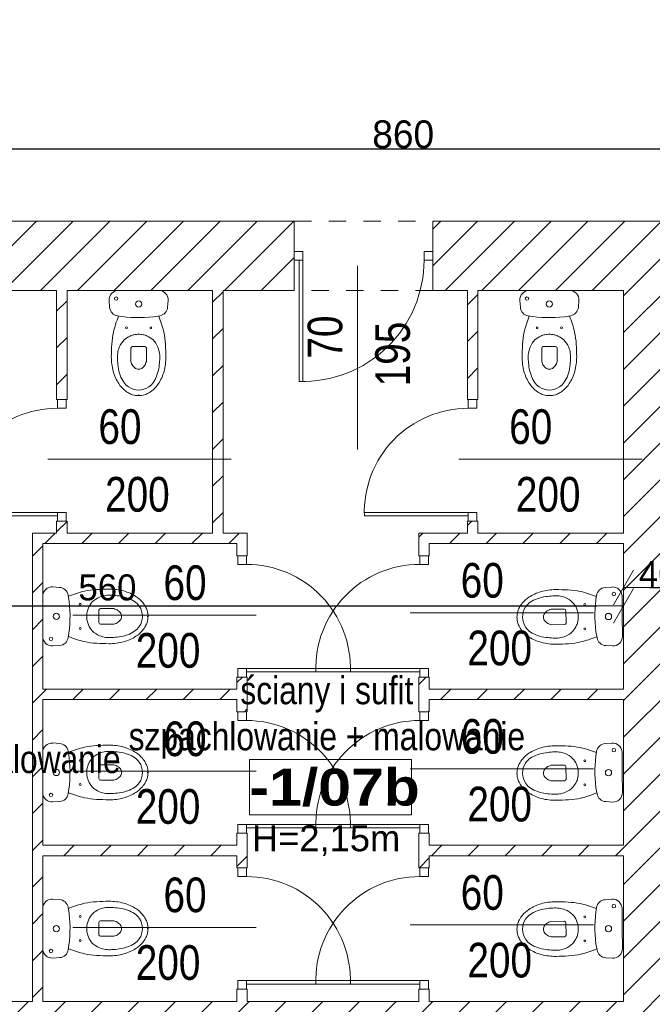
# Model space of a CAD drawing. Header units: millimetres. Extents: x -44596 to 32114, y 34976 to 82978.
# Tile 28 of 63: x 25013 to 25378, y 56879 to 57447. Entities that reach past the tile are written whole.
import ezdxf

# ---------------------------------------------------------------- set-up
doc = ezdxf.new("R2010")
doc.units = ezdxf.units.MM
doc.header["$MEASUREMENT"] = 0
doc.linetypes.add('Dashed-002', pattern=[20, 10, -10])
for name, color, linetype in [('311-RS', 7, 'Continuous'), ('499-Wymiary i opisy', 7, 'Continuous'), ('MF-NR', 7, 'Continuous'), ('MF_INST_WOD-KAN', 7, 'Continuous'), ('MF_KRESKOWANIE', 7, 'Continuous'), ('MF_NR', 7, 'Continuous'), ('MF_OKNA', 7, 'Continuous'), ('MF_OPISY', 7, 'Continuous'), ('MF_przerywana', 7, 'Continuous'), ('MF_SCIANY_KONSTR', 7, 'Continuous'), ('MF_WIDOK', 7, 'Continuous'), ('MF_WYM_DUŻE', 7, 'Continuous')]:
    doc.layers.add(name, color=color, linetype=linetype)
doc.styles.add('GENERATED_STYLE_2', font='txt')
doc.styles.add('GENERATED_STYLE_4', font='txt')
doc.styles.add('GENERATED_STYLE_6', font='txt')
doc.dimstyles.new('GENERATED_STYLE__1', dxfattribs={"dimtxt": 15, "dimasz": 15.2, "dimexe": 0.18, "dimexo": 0.0625, "dimgap": 0.09, "dimtad": 1, "dimtih": 1, "dimtoh": 1, "dimdec": 0, "dimzin": 0, "dimdsep": 46, "dimtxsty": 'GENERATED_STYLE_2', "dimblk": 'ARROWHEAD_2', "dimblk1": 'ARROWHEAD_2', "dimblk2": 'ARROWHEAD_2', "dimcen": 0.09, "dimse1": 1, "dimse2": 1, "dimclrd": 7, "dimclre": 7, "dimclrt": 7, "dimadec": 0, "dimazin": 0, "dimtfac": 1, "dimtdec": 4, "dimtmove": 0, "dimatfit": 3, "dimfxl": 1, "dimtolj": 1, "dimtzin": 0, "dimarcsym": 0})
doc.dimstyles.new('GENERATED_STYLE__3', dxfattribs={"dimtxt": 16, "dimasz": 6.08, "dimexe": 0.18, "dimexo": 0.0625, "dimgap": 0.09, "dimtad": 1, "dimtih": 1, "dimtoh": 1, "dimdec": 0, "dimzin": 0, "dimdsep": 46, "dimtxsty": 'GENERATED_STYLE_4', "dimblk": 'ARROWHEAD_2', "dimblk1": 'ARROWHEAD_2', "dimblk2": 'ARROWHEAD_2', "dimcen": 0.09, "dimse1": 1, "dimse2": 1, "dimclrd": 7, "dimclre": 7, "dimclrt": 7, "dimadec": 0, "dimazin": 0, "dimtfac": 1, "dimtdec": 4, "dimtmove": 0, "dimatfit": 3, "dimfxl": 1, "dimtolj": 1, "dimtzin": 0, "dimarcsym": 0})
doc.dimstyles.new('GENERATED_STYLE__7', dxfattribs={"dimtxt": 15, "dimasz": 15.2, "dimexe": 0.18, "dimexo": 0.0625, "dimgap": 0.09, "dimtad": 1, "dimtih": 1, "dimtoh": 1, "dimdec": 0, "dimzin": 0, "dimdsep": 46, "dimtxsty": 'GENERATED_STYLE_2', "dimblk": 'ARROWHEAD_2', "dimblk1": 'ARROWHEAD_2', "dimblk2": 'ARROWHEAD_2', "dimcen": 0.09, "dimse1": 1, "dimse2": 1, "dimclrd": 7, "dimclre": 7, "dimclrt": 7, "dimadec": 0, "dimazin": 0, "dimtfac": 1, "dimtdec": 4, "dimtmove": 2, "dimatfit": 3, "dimfxl": 1, "dimtolj": 1, "dimtzin": 0, "dimarcsym": 0})

# ---------------------------------------------------------------- blocks, each defined once
blk = doc.blocks.new('ARROWHEAD_2')
at = {"color": 0, "linetype": 'Continuous', "lineweight": 0}
for p, q in [((-0.378, -0.655), (0.378, 0.655)), ((0, 0), (-1, 0))]:
    blk.add_line(p, q, dxfattribs=at)
blk = doc.blocks.new('*D110')
at = {"layer": 'Defpoints', "color": 0}
for p in [(24801.19, 57290.49), (25361.19, 57290.49), (25361.19, 57108.63)]:
    blk.add_point(p, dxfattribs=at)
at = {"layer": 'MF_WYM_DUŻE', "color": 7, "linetype": 'Continuous', "lineweight": -2}
blk.add_line((24816.39, 57108.63), (25345.99, 57108.63), dxfattribs=at)
at = {"layer": 'MF_WYM_DUŻE', "color": 7, "lineweight": -2, "xscale": 15.2, "yscale": 15.2, "zscale": 15.2, "rotation": 180}
blk.add_blockref('ARROWHEAD_2', (24801.19, 57108.63), dxfattribs=at)
at = {"layer": 'MF_WYM_DUŻE', "color": 7, "lineweight": -2, "xscale": 15.2, "yscale": 15.2, "zscale": 15.2}
blk.add_blockref('ARROWHEAD_2', (25361.19, 57108.63), dxfattribs=at)
at = {"layer": 'MF_WYM_DUŻE', "color": 7, "lineweight": 13, "insert": (25063.48, 57119.13), "char_height": 15, "attachment_point": 5, "style": 'GENERATED_STYLE_2'}
blk.add_mtext('\\A1;560', dxfattribs=at)
blk = doc.blocks.new('*D111')
at = {"layer": 'Defpoints', "color": 0}
for p in [(25361.19, 57290.49), (25401.19, 57188.49), (25401.19, 57119.13)]:
    blk.add_point(p, dxfattribs=at)
at = {"layer": 'MF_WYM_DUŻE', "color": 7, "linetype": 'Continuous', "lineweight": -2}
blk.add_line((25376.39, 57119.13), (25385.99, 57119.13), dxfattribs=at)
at = {"layer": 'MF_WYM_DUŻE', "color": 7, "lineweight": -2, "xscale": 15.2, "yscale": 15.2, "zscale": 15.2, "rotation": 180}
blk.add_blockref('ARROWHEAD_2', (25361.19, 57119.13), dxfattribs=at)
at = {"layer": 'MF_WYM_DUŻE', "color": 7, "lineweight": -2, "xscale": 15.2, "yscale": 15.2, "zscale": 15.2}
blk.add_blockref('ARROWHEAD_2', (25401.19, 57119.13), dxfattribs=at)
at = {"layer": 'MF_WYM_DUŻE', "color": 7, "lineweight": 13, "insert": (25381.25, 57126.88), "char_height": 15, "attachment_point": 5, "style": 'GENERATED_STYLE_2'}
blk.add_mtext('\\A1;40', dxfattribs=at)
blk = doc.blocks.new('*D126')
at = {"layer": '499-Wymiary i opisy', "color": 7, "linetype": 'Continuous', "lineweight": -2}
blk.add_line((24807.27, 57372.14), (25655.11, 57372.14), dxfattribs=at)
at = {"layer": 'Defpoints', "color": 0}
for p in [(25661.19, 57372.14), (24801.19, 57330.49), (25661.19, 57228.49)]:
    blk.add_point(p, dxfattribs=at)
at = {"layer": '499-Wymiary i opisy', "color": 7, "lineweight": -2, "xscale": 6.080000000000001, "yscale": 6.080000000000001, "zscale": 6.080000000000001, "rotation": 180}
blk.add_blockref('ARROWHEAD_2', (24801.19, 57372.14), dxfattribs=at)
at = {"layer": '499-Wymiary i opisy', "color": 7, "lineweight": -2, "xscale": 6.080000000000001, "yscale": 6.080000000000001, "zscale": 6.080000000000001}
blk.add_blockref('ARROWHEAD_2', (25661.19, 57372.14), dxfattribs=at)
at = {"layer": '499-Wymiary i opisy', "color": 7, "lineweight": 13, "insert": (25234.13, 57380.4), "char_height": 16, "attachment_point": 5, "style": 'GENERATED_STYLE_4'}
blk.add_mtext('\\A1;860', dxfattribs=at)

msp = doc.modelspace()

# ---------------------------------------------------------------- hatches: boundary and pattern name
at = {"layer": 'MF_KRESKOWANIE', "linetype": 'Continuous', "lineweight": 13}
h = msp.add_hatch(dxfattribs=at)
h.set_pattern_fill('bloczki_ceramiczne', color=251, style=0, pattern_type=2)
h.set_pattern_definition([(45, (5608535.791, 4486378.817), (-10.606601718, 10.606601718), [])])
h.paths.add_polyline_path([(24763.19, 57052.49), (24763.19, 57033.49), (24775.19, 57033.49), (24777.19, 57033.49), (24777.19, 56840.49), (24801.19, 56840.49), (25377.19, 56840.49), (25512.19, 56840.49), (25512.19, 56880.49), (25401.19, 56880.49), (25401.19, 56911.95), (25401.19, 57188.49), (25471.19, 57188.49), (25491.19, 57188.49), (25491.19, 57228.49), (25401.19, 57228.49), (25401.19, 57330.49), (25251.19, 57330.49), (25251.19, 57290.49), (25271.19, 57290.49), (25271.19, 57227.49), (25277.19, 57227.49), (25277.19, 57290.49), (25361.19, 57290.49), (25361.19, 57188.49), (25361.19, 57150.49), (25277.19, 57150.49), (25277.19, 57157.49), (25271.19, 57157.49), (25271.19, 57150.49), (25243.19, 57150.49), (25243.19, 57137.49), (25249.19, 57137.49), (25249.19, 57144.49), (25361.19, 57144.49), (25361.19, 57060.49), (25249.19, 57060.49), (25249.19, 57067.49), (25243.19, 57067.49), (25243.19, 57047.49), (25249.19, 57047.49), (25249.19, 57054.49), (25361.19, 57054.49), (25361.19, 56970.49), (25249.19, 56970.49), (25249.19, 56977.49), (25243.19, 56977.49), (25243.19, 56957.49), (25249.19, 56957.49), (25249.19, 56964.49), (25361.19, 56964.49), (25361.19, 56880.49), (25249.19, 56880.49), (25249.19, 56887.49), (25243.19, 56887.49), (25243.19, 56880.49), (25144.19, 56880.49), (25144.19, 56887.49), (25138.19, 56887.49), (25138.19, 56880.49), (25026.19, 56880.49), (25026.19, 56964.49), (25138.19, 56964.49), (25138.19, 56957.49), (25144.19, 56957.49), (25144.19, 56977.49), (25138.19, 56977.49), (25138.19, 56970.49), (25026.19, 56970.49), (25026.19, 57054.49), (25138.19, 57054.49), (25138.19, 57047.49), (25144.19, 57047.49), (25144.19, 57067.49), (25138.19, 57067.49), (25138.19, 57060.49), (25026.19, 57060.49), (25026.19, 57144.49), (25138.19, 57144.49), (25138.19, 57137.49), (25144.19, 57137.49), (25144.19, 57150.49), (25130.19, 57150.49), (25130.19, 57290.49), (25171.19, 57290.49), (25171.19, 57330.49), (25001.19, 57330.49), (25001.19, 57290.49), (25034.19, 57290.49), (25034.19, 57227.49), (25040.19, 57227.49), (25040.19, 57290.49), (25124.19, 57290.49), (25124.19, 57150.49), (25040.19, 57150.49), (25040.19, 57157.49), (25034.19, 57157.49), (25034.19, 57150.49), (25020.19, 57150.49), (25020.19, 56880.49), (24921.19, 56880.49), (24921.19, 56887.49), (24915.19, 56887.49), (24915.19, 56880.49), (24801.19, 56880.49), (24801.19, 56964.49), (24915.19, 56964.49), (24915.19, 56957.49), (24921.19, 56957.49), (24921.19, 56977.49), (24915.19, 56977.49), (24915.19, 56970.49), (24801.19, 56970.49), (24801.19, 57054.49), (24915.19, 57054.49), (24915.19, 57047.49), (24921.19, 57047.49), (24921.19, 57067.49), (24915.19, 57067.49), (24915.19, 57060.49), (24801.19, 57060.49), (24801.19, 57144.49), (24915.19, 57144.49), (24915.19, 57137.49), (24921.19, 57137.49), (24921.19, 57150.49), (24893.19, 57150.49), (24893.19, 57157.49), (24887.19, 57157.49), (24887.19, 57150.49), (24801.19, 57150.49), (24801.19, 57290.49), (24887.19, 57290.49), (24887.19, 57227.49), (24893.19, 57227.49), (24893.19, 57290.49), (24921.19, 57290.49), (24921.19, 57330.49), (24801.19, 57330.49), (24801.19, 57450.49), (24921.19, 57450.49), (24921.19, 57490.49), (24801.19, 57490.49), (24801.19, 57795.49), (24801.19, 58644.49), (25300.18, 58644.49), (25101.19, 58684.49), (25103.19, 58684.49), (25103.19, 59169.49), (25661.19, 59169.49), (25661.19, 58986.49), (25701.19, 58986.49), (25701.19, 59289.49), (25661.19, 59289.49), (25661.19, 59209.49), (25103.19, 59209.49), (25103.19, 59694.49), (25661.19, 59694.49), (25661.19, 59369.49), (25701.19, 59369.49), (25701.19, 59544.49), (25944.19, 59544.49), (25961.19, 59544.49), (25961.19, 59369.49), (26001.19, 59369.49), (26001.19, 59544.49), (26381.19, 59544.49), (26381.19, 59536.99), (26381.19, 59526.99), (26421.19, 59536.99), (26421.19, 59544.49), (26575.19, 59544.49), (26575.19, 59486.99), (26615.19, 59486.99), (26615.19, 59584.49), (26577.19, 59584.49), (26001.19, 59584.49), (25734.19, 59584.49), (25715.19, 59584.49), (25715.19, 59734.49), (25677.19, 59734.49), (25063.19, 59734.49), (25063.19, 58703.49), (25063.19, 58684.49), (24763.19, 58684.49), (24763.19, 58370.49), (24763.19, 58340.49)])

# ---------------------------------------------------------------- linework, layer by layer
at = {"layer": 'MF-NR', "color": 251, "linetype": 'Continuous', "lineweight": 13}
for p, q in [((25145.53, 57019.91), (25238.87, 57019.91)), ((25145.53, 56988.01), (25145.53, 57019.91)), ((25238.87, 57019.91), (25238.87, 56988.01))]:
    msp.add_line(p, q, dxfattribs=at)
at = {"layer": 'MF-NR', "color": 251, "linetype": 'Continuous', "lineweight": 13, "flags": 128}
msp.add_lwpolyline([(25238.87, 56988.01), (25145.53, 56988.01)], dxfattribs=at)
at = {"layer": 'MF_INST_WOD-KAN', "color": 251, "linetype": 'Continuous', "lineweight": 13}
for p, q in [((25081.48, 57290.49), (25069.87, 57290.49)), ((25081.48, 57290.49), (25093.1, 57290.49)), ((25318.48, 57290.49), (25306.87, 57290.49)), ((25318.48, 57290.49), (25330.1, 57290.49)), ((25064.48, 57284.72), (25064.75, 57280.74)), ((25098.49, 57284.72), (25098.22, 57280.85)), ((25301.48, 57284.72), (25301.75, 57280.74)), ((25335.49, 57284.72), (25335.22, 57280.85)), ((25090.12, 57275.28), (25093.73, 57275.89)), ((25327.12, 57275.28), (25330.73, 57275.89)), ((25077.03, 57249.49), (25077.03, 57257.19)), ((25077.93, 57258.09), (25085.05, 57258.09)), ((25085.95, 57249.49), (25085.95, 57257.19)), ((25314.03, 57249.49), (25314.03, 57257.19)), ((25314.93, 57258.09), (25322.05, 57258.09)), ((25322.95, 57249.49), (25322.95, 57257.19)), ((25081.48, 57230.19), (25081.53, 57230.19)), ((25318.48, 57230.19), (25318.53, 57230.19)), ((25031.97, 57119.5), (25035.84, 57119.23)), ((25354.58, 57119.45), (25350.6, 57119.15)), ((25026.19, 57102.49), (25026.19, 57114.11)), ((25041.4, 57111.13), (25040.79, 57114.74)), ((25360.48, 57102.49), (25360.39, 57114.11)), ((25058.6, 57098.94), (25058.6, 57106.07)), ((25067.19, 57106.97), (25059.5, 57106.97)), ((25319.45, 57106.63), (25327.14, 57106.69)), ((25328.05, 57105.79), (25328.11, 57098.67)), ((25026.19, 57102.49), (25026.19, 57090.88)), ((25086.49, 57102.49), (25086.54, 57102.49)), ((25300.19, 57102.02), (25300.24, 57102.02)), ((25360.48, 57102.49), (25360.58, 57090.88)), ((25067.19, 57098.04), (25059.5, 57098.04)), ((25319.52, 57097.7), (25327.22, 57097.76)), ((25345.34, 57093.73), (25345.98, 57090.13)), ((25031.97, 57085.49), (25035.95, 57085.76)), ((25354.84, 57085.44), (25350.97, 57085.68)), ((25031.97, 57029.5), (25035.84, 57029.23)), ((25354.58, 57029.45), (25350.6, 57029.15)), ((25026.19, 57012.49), (25026.19, 57024.11)), ((25041.4, 57021.13), (25040.79, 57024.74)), ((25360.48, 57012.49), (25360.39, 57024.11)), ((25058.6, 57008.94), (25058.6, 57016.07)), ((25067.19, 57016.97), (25059.5, 57016.97)), ((25319.45, 57016.63), (25327.14, 57016.69)), ((25328.05, 57015.79), (25328.11, 57008.67)), ((25026.19, 57012.49), (25026.19, 57000.88)), ((25086.49, 57012.49), (25086.54, 57012.49)), ((25300.19, 57012.02), (25300.24, 57012.02)), ((25360.48, 57012.49), (25360.58, 57000.88)), ((25067.19, 57008.04), (25059.5, 57008.04)), ((25319.52, 57007.7), (25327.22, 57007.76)), ((25345.34, 57003.73), (25345.98, 57000.13)), ((25031.97, 56995.49), (25035.95, 56995.76)), ((25354.84, 56995.44), (25350.97, 56995.68)), ((25031.97, 56939.5), (25035.84, 56939.23)), ((25354.58, 56939.45), (25350.6, 56939.15)), ((25026.19, 56922.49), (25026.19, 56934.11)), ((25041.4, 56931.13), (25040.79, 56934.74)), ((25360.48, 56922.49), (25360.39, 56934.11)), ((25058.6, 56918.94), (25058.6, 56926.07)), ((25067.19, 56926.97), (25059.5, 56926.97)), ((25319.45, 56926.63), (25327.14, 56926.69)), ((25328.05, 56925.79), (25328.11, 56918.67)), ((25026.19, 56922.49), (25026.19, 56910.88)), ((25086.49, 56922.49), (25086.54, 56922.49)), ((25300.19, 56922.02), (25300.24, 56922.02)), ((25360.48, 56922.49), (25360.58, 56910.88)), ((25067.19, 56918.04), (25059.5, 56918.04)), ((25319.52, 56917.7), (25327.22, 56917.76)), ((25345.34, 56913.73), (25345.98, 56910.13)), ((25031.97, 56905.49), (25035.95, 56905.76)), ((25354.84, 56905.44), (25350.97, 56905.68))]:
    msp.add_line(p, q, dxfattribs=at)
at = {"layer": 'MF_INST_WOD-KAN', "color": 251, "linetype": 'Continuous', "lineweight": 13, "flags": 128}
for points in [[(25081.48, 57265.18, 0.057476), (25078.93, 57264.92, 0.045271), (25076.56, 57264.18, 0.095424), (25073.16, 57261.92, 0.100659), (25070.33, 57257.73, 0.070674), (25069.41, 57254.16, 0.042801), (25069.32, 57250.6, 0.016575), (25069.7, 57246.47, 0.055952), (25070.9, 57241.54, 0.056512), (25072.89, 57237.56, 0.099066), (25075.58, 57234.8, 0.155576), (25081.48, 57233.03, 0.155576), (25087.39, 57234.8, 0.099066), (25090.08, 57237.56, 0.056512), (25092.07, 57241.54, 0.055952), (25093.26, 57246.47, 0.016575), (25093.65, 57250.6, 0.042801), (25093.56, 57254.16, 0.070674), (25092.63, 57257.73, 0.100659), (25089.81, 57261.92, 0.095424), (25086.41, 57264.18, 0.045271), (25084.04, 57264.92, 0.057476)], [(25318.48, 57265.18, 0.057476), (25315.93, 57264.92, 0.045271), (25313.56, 57264.18, 0.095424), (25310.16, 57261.92, 0.100659), (25307.33, 57257.73, 0.070674), (25306.41, 57254.16, 0.042801), (25306.32, 57250.6, 0.016575), (25306.7, 57246.47, 0.055952), (25307.9, 57241.54, 0.056512), (25309.89, 57237.56, 0.099066), (25312.58, 57234.8, 0.155576), (25318.48, 57233.03, 0.155576), (25324.39, 57234.8, 0.099066), (25327.08, 57237.56, 0.056512), (25329.07, 57241.54, 0.055952), (25330.26, 57246.47, 0.016575), (25330.65, 57250.6, 0.042801), (25330.56, 57254.16, 0.070674), (25329.63, 57257.73, 0.100659), (25326.81, 57261.92, 0.095424), (25323.41, 57264.18, 0.045271), (25321.04, 57264.92, 0.057476)], [(25051.51, 57102.49, 0.057476), (25051.77, 57099.94, 0.045271), (25052.51, 57097.57, 0.095424), (25054.77, 57094.17, 0.100659), (25058.95, 57091.34, 0.070674), (25062.53, 57090.42, 0.042801), (25066.09, 57090.33, 0.016575), (25070.22, 57090.72, 0.055952), (25075.15, 57091.91, 0.056512), (25079.13, 57093.9, 0.099066), (25081.88, 57096.59, 0.155576), (25083.66, 57102.49, 0.155576), (25081.88, 57108.4, 0.099066), (25079.13, 57111.09, 0.056512), (25075.15, 57113.08, 0.055952), (25070.22, 57114.27, 0.016575), (25066.09, 57114.66, 0.042801), (25062.53, 57114.57, 0.070674), (25058.95, 57113.65, 0.100659), (25054.77, 57110.82, 0.095424), (25052.51, 57107.42, 0.045271), (25051.77, 57105.05, 0.057476)], [(25335.17, 57102.29, 0.057476), (25334.89, 57104.85, 0.045271), (25334.13, 57107.21, 0.095424), (25331.85, 57110.59, 0.100659), (25327.64, 57113.39, 0.070674), (25324.05, 57114.28, 0.042801), (25320.49, 57114.34, 0.016575), (25316.37, 57113.92, 0.055952), (25311.45, 57112.69, 0.056512), (25307.48, 57110.67, 0.099066), (25304.75, 57107.96, 0.155576), (25303.02, 57102.04, 0.155576), (25304.84, 57096.15, 0.099066), (25307.62, 57093.48, 0.056512), (25311.62, 57091.52, 0.055952), (25316.55, 57090.37, 0.016575), (25320.68, 57090.01, 0.042801), (25324.24, 57090.13, 0.070674), (25327.81, 57091.08, 0.100659), (25331.98, 57093.95, 0.095424), (25334.2, 57097.36, 0.045271), (25334.93, 57099.74, 0.057476)], [(25051.51, 57012.49, 0.057476), (25051.77, 57009.94, 0.045271), (25052.51, 57007.57, 0.095424), (25054.77, 57004.17, 0.100659), (25058.95, 57001.34, 0.070674), (25062.53, 57000.42, 0.042801), (25066.09, 57000.33, 0.016575), (25070.22, 57000.72, 0.055952), (25075.15, 57001.91, 0.056512), (25079.13, 57003.9, 0.099066), (25081.88, 57006.59, 0.155576), (25083.66, 57012.49, 0.155576), (25081.88, 57018.4, 0.099066), (25079.13, 57021.09, 0.056512), (25075.15, 57023.08, 0.055952), (25070.22, 57024.27, 0.016575), (25066.09, 57024.66, 0.042801), (25062.53, 57024.57, 0.070674), (25058.95, 57023.65, 0.100659), (25054.77, 57020.82, 0.095424), (25052.51, 57017.42, 0.045271), (25051.77, 57015.05, 0.057476)], [(25335.17, 57012.29, 0.057476), (25334.89, 57014.85, 0.045271), (25334.13, 57017.21, 0.095424), (25331.85, 57020.59, 0.100659), (25327.64, 57023.39, 0.070674), (25324.05, 57024.28, 0.042801), (25320.49, 57024.34, 0.016575), (25316.37, 57023.92, 0.055952), (25311.45, 57022.69, 0.056512), (25307.48, 57020.67, 0.099066), (25304.75, 57017.96, 0.155576), (25303.02, 57012.04, 0.155576), (25304.84, 57006.15, 0.099066), (25307.62, 57003.48, 0.056512), (25311.62, 57001.52, 0.055952), (25316.55, 57000.37, 0.016575), (25320.68, 57000.01, 0.042801), (25324.24, 57000.13, 0.070674), (25327.81, 57001.08, 0.100659), (25331.98, 57003.95, 0.095424), (25334.2, 57007.36, 0.045271), (25334.93, 57009.74, 0.057476)], [(25051.51, 56922.49, 0.057476), (25051.77, 56919.94, 0.045271), (25052.51, 56917.57, 0.095424), (25054.77, 56914.17, 0.100659), (25058.95, 56911.34, 0.070674), (25062.53, 56910.42, 0.042801), (25066.09, 56910.33, 0.016575), (25070.22, 56910.72, 0.055952), (25075.15, 56911.91, 0.056512), (25079.13, 56913.9, 0.099066), (25081.88, 56916.59, 0.155576), (25083.66, 56922.49, 0.155576), (25081.88, 56928.4, 0.099066), (25079.13, 56931.09, 0.056512), (25075.15, 56933.08, 0.055952), (25070.22, 56934.27, 0.016575), (25066.09, 56934.66, 0.042801), (25062.53, 56934.57, 0.070674), (25058.95, 56933.65, 0.100659), (25054.77, 56930.82, 0.095424), (25052.51, 56927.42, 0.045271), (25051.77, 56925.05, 0.057476)], [(25335.17, 56922.29, 0.057476), (25334.89, 56924.85, 0.045271), (25334.13, 56927.21, 0.095424), (25331.85, 56930.59, 0.100659), (25327.64, 56933.39, 0.070674), (25324.05, 56934.28, 0.042801), (25320.49, 56934.34, 0.016575), (25316.37, 56933.92, 0.055952), (25311.45, 56932.69, 0.056512), (25307.48, 56930.67, 0.099066), (25304.75, 56927.96, 0.155576), (25303.02, 56922.04, 0.155576), (25304.84, 56916.15, 0.099066), (25307.62, 56913.48, 0.056512), (25311.62, 56911.52, 0.055952), (25316.55, 56910.37, 0.016575), (25320.68, 56910.01, 0.042801), (25324.24, 56910.13, 0.070674), (25327.81, 56911.08, 0.100659), (25331.98, 56913.95, 0.095424), (25334.2, 56917.36, 0.045271), (25334.93, 56919.74, 0.057476)]]:
    msp.add_lwpolyline(points, format="xyb", close=True, dxfattribs=at)
for points in [[(25065.73, 57252.25, 0.065368), (25066.83, 57243.77, 0.072342), (25070.01, 57236.76, 0.067576), (25073.29, 57233, 0.058623), (25075.89, 57231.21, 0.04419), (25078.03, 57230.32, 0.077511), (25081.48, 57229.79, 0.077511), (25084.94, 57230.32, 0.04419), (25087.07, 57231.21, 0.058623), (25089.68, 57233, 0.067576), (25092.96, 57236.76, 0.072342), (25096.14, 57243.77, 0.065368), (25097.23, 57252.25)], [(25077.03, 57249.49, -0.004392), (25077.47, 57248.2, 0.099243), (25078.19, 57246.92, 0.033501), (25079.24, 57245.87, 0.181314), (25081.48, 57245.02, 0.002326), (25081.5, 57245.02, 0.181314), (25083.74, 57245.87, 0.033501), (25084.79, 57246.92, 0.099243), (25085.52, 57248.2, -0.004392), (25085.95, 57249.49)], [(25302.73, 57252.25, 0.065368), (25303.83, 57243.77, 0.072342), (25307.01, 57236.76, 0.067576), (25310.29, 57233, 0.058623), (25312.89, 57231.21, 0.04419), (25315.03, 57230.32, 0.077511), (25318.48, 57229.79, 0.077511), (25321.94, 57230.32, 0.04419), (25324.07, 57231.21, 0.058623), (25326.68, 57233, 0.067576), (25329.96, 57236.76, 0.072342), (25333.14, 57243.77, 0.065368), (25334.23, 57252.25)], [(25314.03, 57249.49, -0.004392), (25314.47, 57248.2, 0.099243), (25315.19, 57246.92, 0.033501), (25316.24, 57245.87, 0.181314), (25318.48, 57245.02, 0.002326), (25318.5, 57245.02, 0.181314), (25320.74, 57245.87, 0.033501), (25321.79, 57246.92, 0.099243), (25322.52, 57248.2, -0.004392), (25322.95, 57249.49)], [(25064.43, 57086.74, 0.065368), (25072.92, 57087.84, 0.072342), (25079.93, 57091.02, 0.067576), (25083.69, 57094.3, 0.058623), (25085.47, 57096.9, 0.04419), (25086.37, 57099.04, 0.077511), (25086.9, 57102.49, 0.077511), (25086.37, 57105.95, 0.04419), (25085.47, 57108.08, 0.058623), (25083.69, 57110.69, 0.067576), (25079.93, 57113.97, 0.072342), (25072.92, 57117.15, 0.065368), (25064.43, 57118.24)], [(25322.12, 57117.94, 0.065368), (25313.65, 57116.78, 0.072342), (25306.66, 57113.54, 0.067576), (25302.93, 57110.23, 0.058623), (25301.16, 57107.62, 0.04419), (25300.28, 57105.47, 0.077511), (25299.78, 57102.01, 0.077511), (25300.34, 57098.57, 0.04419), (25301.25, 57096.44, 0.058623), (25303.06, 57093.85, 0.067576), (25306.84, 57090.6, 0.072342), (25313.88, 57087.47, 0.065368), (25322.37, 57086.44)], [(25067.19, 57098.04, -0.004392), (25068.49, 57098.48, 0.099243), (25069.77, 57099.2, 0.033501), (25070.82, 57100.25, 0.181314), (25071.67, 57102.49, 0.002326), (25071.67, 57102.51, 0.181314), (25070.82, 57104.75, 0.033501), (25069.77, 57105.8, 0.099243), (25068.49, 57106.53, -0.004392), (25067.19, 57106.97)], [(25319.45, 57106.63, -0.004392), (25318.16, 57106.18, 0.099243), (25316.89, 57105.44, 0.033501), (25315.84, 57104.38, 0.181314), (25315.01, 57102.13, 0.002326), (25315.01, 57102.12, 0.181314), (25315.88, 57099.88, 0.033501), (25316.94, 57098.84, 0.099243), (25318.22, 57098.13, -0.004392), (25319.52, 57097.7)], [(25064.43, 56996.74, 0.065368), (25072.92, 56997.84, 0.072342), (25079.93, 57001.02, 0.067576), (25083.69, 57004.3, 0.058623), (25085.47, 57006.9, 0.04419), (25086.37, 57009.04, 0.077511), (25086.9, 57012.49, 0.077511), (25086.37, 57015.95, 0.04419), (25085.47, 57018.08, 0.058623), (25083.69, 57020.69, 0.067576), (25079.93, 57023.97, 0.072342), (25072.92, 57027.15, 0.065368), (25064.43, 57028.24)], [(25322.12, 57027.94, 0.065368), (25313.65, 57026.78, 0.072342), (25306.66, 57023.54, 0.067576), (25302.93, 57020.23, 0.058623), (25301.16, 57017.62, 0.04419), (25300.28, 57015.47, 0.077511), (25299.78, 57012.01, 0.077511), (25300.34, 57008.57, 0.04419), (25301.25, 57006.44, 0.058623), (25303.06, 57003.85, 0.067576), (25306.84, 57000.6, 0.072342), (25313.88, 56997.47, 0.065368), (25322.37, 56996.44)], [(25067.19, 57008.04, -0.004392), (25068.49, 57008.48, 0.099243), (25069.77, 57009.2, 0.033501), (25070.82, 57010.25, 0.181314), (25071.67, 57012.49, 0.002326), (25071.67, 57012.51, 0.181314), (25070.82, 57014.75, 0.033501), (25069.77, 57015.8, 0.099243), (25068.49, 57016.53, -0.004392), (25067.19, 57016.97)], [(25319.45, 57016.63, -0.004392), (25318.16, 57016.18, 0.099243), (25316.89, 57015.44, 0.033501), (25315.84, 57014.38, 0.181314), (25315.01, 57012.13, 0.002326), (25315.01, 57012.12, 0.181314), (25315.88, 57009.88, 0.033501), (25316.94, 57008.84, 0.099243), (25318.22, 57008.13, -0.004392), (25319.52, 57007.7)], [(25064.43, 56906.74, 0.065368), (25072.92, 56907.84, 0.072342), (25079.93, 56911.02, 0.067576), (25083.69, 56914.3, 0.058623), (25085.47, 56916.9, 0.04419), (25086.37, 56919.04, 0.077511), (25086.9, 56922.49, 0.077511), (25086.37, 56925.95, 0.04419), (25085.47, 56928.08, 0.058623), (25083.69, 56930.69, 0.067576), (25079.93, 56933.97, 0.072342), (25072.92, 56937.15, 0.065368), (25064.43, 56938.24)], [(25322.12, 56937.94, 0.065368), (25313.65, 56936.78, 0.072342), (25306.66, 56933.54, 0.067576), (25302.93, 56930.23, 0.058623), (25301.16, 56927.62, 0.04419), (25300.28, 56925.47, 0.077511), (25299.78, 56922.01, 0.077511), (25300.34, 56918.57, 0.04419), (25301.25, 56916.44, 0.058623), (25303.06, 56913.85, 0.067576), (25306.84, 56910.6, 0.072342), (25313.88, 56907.47, 0.065368), (25322.37, 56906.44)], [(25067.19, 56918.04, -0.004392), (25068.49, 56918.48, 0.099243), (25069.77, 56919.2, 0.033501), (25070.82, 56920.25, 0.181314), (25071.67, 56922.49, 0.002326), (25071.67, 56922.51, 0.181314), (25070.82, 56924.75, 0.033501), (25069.77, 56925.8, 0.099243), (25068.49, 56926.53, -0.004392), (25067.19, 56926.97)], [(25319.45, 56926.63, -0.004392), (25318.16, 56926.18, 0.099243), (25316.89, 56925.44, 0.033501), (25315.84, 56924.38, 0.181314), (25315.01, 56922.13, 0.002326), (25315.01, 56922.12, 0.181314), (25315.88, 56919.88, 0.033501), (25316.94, 56918.84, 0.099243), (25318.22, 56918.13, -0.004392), (25319.52, 56917.7)]]:
    msp.add_lwpolyline(points, format="xyb", dxfattribs=at)
at = {"layer": 'MF_INST_WOD-KAN', "color": 251, "linetype": 'Continuous', "lineweight": 13}
for centre, radius in [((25068.54, 57285.77), 0.99), ((25081.48, 57282.61), 1.8), ((25305.54, 57285.77), 0.99), ((25318.48, 57282.61), 1.8), ((25074.51, 57268.94), 0.543), ((25088.46, 57268.94), 0.543), ((25311.51, 57268.94), 0.543), ((25325.46, 57268.94), 0.543), ((25355.66, 57115.39), 0.99), ((25047.75, 57109.47), 0.543), ((25338.87, 57109.3), 0.543), ((25034.07, 57102.49), 1.8), ((25352.6, 57102.43), 1.8), ((25047.75, 57095.52), 0.543), ((25338.98, 57095.35), 0.543), ((25030.92, 57089.56), 0.99), ((25355.66, 57025.39), 0.99), ((25047.75, 57019.47), 0.543), ((25338.87, 57019.3), 0.543), ((25034.07, 57012.49), 1.8), ((25352.6, 57012.43), 1.8), ((25047.75, 57005.52), 0.543), ((25338.98, 57005.35), 0.543), ((25030.92, 56999.56), 0.99), ((25355.66, 56935.39), 0.99), ((25047.75, 56929.47), 0.543), ((25338.87, 56929.3), 0.543), ((25034.07, 56922.49), 1.8), ((25352.6, 56922.43), 1.8), ((25047.75, 56915.52), 0.543), ((25338.98, 56915.35), 0.543), ((25030.92, 56909.56), 0.99)]:
    msp.add_circle(centre, radius, dxfattribs=at)
for centre, radius, start, end in [((25069.87, 57285.09), 5.4, 90, 183.9625), ((25093.1, 57285.09), 5.4, 356.0375, 90), ((25306.87, 57285.09), 5.4, 90, 183.9625), ((25330.1, 57285.09), 5.4, 356.0375, 90), ((25070.14, 57281.11), 5.4, 183.9625, 260.671), ((25092.83, 57281.22), 5.4, 279.592, 356.0375), ((25307.14, 57281.11), 5.4, 183.9625, 260.671), ((25329.83, 57281.22), 5.4, 279.592, 356.0375), ((25081.48, 57350.15), 75.37, 260.671, 276.5828), ((25318.48, 57350.15), 75.37, 260.671, 276.5828), ((25077.93, 57257.19), 0.9, 90, 180), ((25085.05, 57257.19), 0.9, 0, 90), ((25314.93, 57257.19), 0.9, 90, 180), ((25322.05, 57257.19), 0.9, 0, 90), ((25031.59, 57114.11), 5.4, 86.0375, 180), ((25035.47, 57113.84), 5.4, 9.592, 86.0375), ((25351.01, 57113.76), 5.4, 94.415, 171.1235), ((25354.99, 57114.07), 5.4, 0.4525, 94.415), ((25420.14, 57102.96), 75.37, 171.1235, 187.0353), ((24966.53, 57102.49), 75.37, 350.671, 6.5828), ((25059.5, 57106.07), 0.9, 90, 180), ((25327.15, 57105.79), 0.9, 0.4525, 90.4525), ((25059.5, 57098.94), 0.9, 180, 270), ((25327.21, 57098.66), 0.9, 270.4525, 0.4525), ((25031.59, 57090.88), 5.4, 180, 273.9625), ((25035.58, 57091.15), 5.4, 273.9625, 350.671), ((25351.3, 57091.07), 5.4, 190.0445, 266.49), ((25355.18, 57090.83), 5.4, 266.49, 0.4525), ((25031.59, 57024.11), 5.4, 86.0375, 180), ((25035.47, 57023.84), 5.4, 9.592, 86.0375), ((25351.01, 57023.76), 5.4, 94.415, 171.1235), ((25354.99, 57024.07), 5.4, 0.4525, 94.415), ((24966.53, 57012.49), 75.37, 350.671, 6.5828), ((25420.14, 57012.96), 75.37, 171.1235, 187.0353), ((25059.5, 57016.07), 0.9, 90, 180), ((25327.15, 57015.79), 0.9, 0.4525, 90.4525), ((25059.5, 57008.94), 0.9, 180, 270), ((25327.21, 57008.66), 0.9, 270.4525, 0.4525), ((25031.59, 57000.88), 5.4, 180, 273.9625), ((25035.58, 57001.15), 5.4, 273.9625, 350.671), ((25351.3, 57001.07), 5.4, 190.0445, 266.49), ((25355.18, 57000.83), 5.4, 266.49, 0.4525), ((25031.59, 56934.11), 5.4, 86.0375, 180), ((25035.47, 56933.84), 5.4, 9.592, 86.0375), ((25351.01, 56933.76), 5.4, 94.415, 171.1235), ((25354.99, 56934.07), 5.4, 0.4525, 94.415), ((24966.53, 56922.49), 75.37, 350.671, 6.5828), ((25420.14, 56922.96), 75.37, 171.1235, 187.0353), ((25059.5, 56926.07), 0.9, 90, 180), ((25327.15, 56925.79), 0.9, 0.4525, 90.4525), ((25059.5, 56918.94), 0.9, 180, 270), ((25327.21, 56918.66), 0.9, 270.4525, 0.4525), ((25031.59, 56910.88), 5.4, 180, 273.9625), ((25035.58, 56911.15), 5.4, 273.9625, 350.671), ((25351.3, 56911.07), 5.4, 190.0445, 266.49), ((25355.18, 56910.83), 5.4, 266.49, 0.4525)]:
    msp.add_arc(centre, radius, start, end, dxfattribs=at)
for points in [[(25065.73, 57252.25), (25065.82, 57257.05), (25065.92, 57261.85), (25066.93, 57266.46), (25067.61, 57269.59), (25068.73, 57272.64), (25069.84, 57275.69)], [(25097.23, 57252.25), (25097.14, 57257.05), (25097.05, 57261.85), (25096.04, 57266.46), (25095.35, 57269.59), (25094.24, 57272.64), (25093.13, 57275.69)], [(25302.73, 57252.25), (25302.82, 57257.05), (25302.92, 57261.85), (25303.93, 57266.46), (25304.61, 57269.59), (25305.73, 57272.64), (25306.84, 57275.69)], [(25334.23, 57252.25), (25334.14, 57257.05), (25334.05, 57261.85), (25333.04, 57266.46), (25332.35, 57269.59), (25331.24, 57272.64), (25330.13, 57275.69)], [(25064.43, 57118.24), (25059.64, 57118.15), (25054.84, 57118.06), (25050.23, 57117.05), (25047.09, 57116.36), (25044.04, 57115.25), (25041, 57114.14)], [(25322.12, 57117.94), (25326.92, 57117.89), (25331.71, 57117.83), (25336.34, 57116.86), (25339.48, 57116.2), (25342.53, 57115.11), (25345.59, 57114.02)], [(25064.43, 57086.74), (25059.64, 57086.84), (25054.84, 57086.93), (25050.23, 57087.94), (25047.09, 57088.62), (25044.04, 57089.74), (25041, 57090.85)], [(25322.37, 57086.44), (25327.16, 57086.57), (25331.96, 57086.7), (25336.57, 57087.75), (25339.69, 57088.46), (25342.73, 57089.59), (25345.77, 57090.73)], [(25064.43, 57028.24), (25059.64, 57028.15), (25054.84, 57028.06), (25050.23, 57027.05), (25047.09, 57026.36), (25044.04, 57025.25), (25041, 57024.14)], [(25322.12, 57027.94), (25326.92, 57027.89), (25331.71, 57027.83), (25336.34, 57026.86), (25339.48, 57026.2), (25342.53, 57025.11), (25345.59, 57024.02)], [(25064.43, 56996.74), (25059.64, 56996.84), (25054.84, 56996.93), (25050.23, 56997.94), (25047.09, 56998.62), (25044.04, 56999.74), (25041, 57000.85)], [(25322.37, 56996.44), (25327.16, 56996.57), (25331.96, 56996.7), (25336.57, 56997.75), (25339.69, 56998.46), (25342.73, 56999.59), (25345.77, 57000.73)], [(25064.43, 56938.24), (25059.64, 56938.15), (25054.84, 56938.06), (25050.23, 56937.05), (25047.09, 56936.36), (25044.04, 56935.25), (25041, 56934.14)], [(25322.12, 56937.94), (25326.92, 56937.89), (25331.71, 56937.83), (25336.34, 56936.86), (25339.48, 56936.2), (25342.53, 56935.11), (25345.59, 56934.02)], [(25064.43, 56906.74), (25059.64, 56906.84), (25054.84, 56906.93), (25050.23, 56907.94), (25047.09, 56908.62), (25044.04, 56909.74), (25041, 56910.85)], [(25322.37, 56906.44), (25327.16, 56906.57), (25331.96, 56906.7), (25336.57, 56907.75), (25339.69, 56908.46), (25342.73, 56909.59), (25345.77, 56910.73)]]:
    msp.add_open_spline(points, degree=3, knots=[0, 0, 0, 0, 1, 1, 1, 2, 2, 2, 2], dxfattribs=at)
at = {"layer": 'MF_OKNA', "color": 251, "linetype": 'Continuous', "lineweight": 13}
for p, q in [((25171.19, 57310.49), (25171.19, 57312.99)), ((25171.19, 57312.99), (25176.19, 57312.99)), ((25176.19, 57312.99), (25176.19, 57307.99)), ((25251.19, 57312.99), (25246.19, 57312.99)), ((25246.19, 57312.99), (25246.19, 57307.99)), ((25251.19, 57310.49), (25251.19, 57312.99)), ((25176.19, 57307.99), (25171.19, 57307.99)), ((25174.19, 57307.99), (25174.19, 57238.02)), ((25176.19, 57307.99), (25176.19, 57237.99)), ((25207.73, 57198.75), (25207.73, 57304.56)), ((25246.19, 57307.99), (25251.19, 57307.99)), ((25034.69, 57222.49), (25034.69, 57227.49)), ((25037.19, 57227.49), (25039.69, 57227.49)), ((25039.69, 57227.49), (25039.69, 57222.49)), ((25271.69, 57222.49), (25271.69, 57227.49)), ((25274.19, 57227.49), (25276.69, 57227.49)), ((25276.69, 57227.49), (25276.69, 57222.49)), ((25039.69, 57222.49), (25034.69, 57222.49)), ((25276.69, 57222.49), (25271.69, 57222.49)), ((25134.95, 57193.18), (25029.14, 57193.18)), ((25371.95, 57193.18), (25266.14, 57193.18)), ((25034.69, 57162.49), (24974.69, 57162.49)), ((25039.69, 57162.49), (25034.69, 57162.49)), ((25034.69, 57162.49), (25034.69, 57157.49)), ((25039.69, 57157.49), (25039.69, 57162.49)), ((25271.69, 57162.49), (25211.69, 57162.49)), ((25276.69, 57162.49), (25271.69, 57162.49)), ((25271.69, 57162.49), (25271.69, 57157.49)), ((25276.69, 57157.49), (25276.69, 57162.49)), ((25034.69, 57160.49), (24974.73, 57160.49)), ((25037.19, 57157.49), (25039.69, 57157.49)), ((25271.69, 57160.49), (25211.73, 57160.49)), ((25274.19, 57157.49), (25276.69, 57157.49)), ((25141.19, 57137.49), (25138.69, 57137.49)), ((25138.69, 57137.49), (25138.69, 57132.49)), ((25143.69, 57132.49), (25143.69, 57137.49)), ((25243.69, 57132.49), (25243.69, 57137.49)), ((25246.19, 57137.49), (25248.69, 57137.49)), ((25248.69, 57137.49), (25248.69, 57132.49)), ((25138.69, 57132.49), (25143.69, 57132.49)), ((25248.69, 57132.49), (25243.69, 57132.49)), ((25043.44, 57103.18), (25149.25, 57103.18)), ((25343.99, 57104.57), (25238.18, 57104.57)), ((25138.69, 57067.49), (25138.69, 57072.49)), ((25138.69, 57072.49), (25143.69, 57072.49)), ((25143.69, 57072.49), (25143.69, 57067.49)), ((25143.69, 57072.49), (25203.69, 57072.49)), ((25243.69, 57072.49), (25183.69, 57072.49)), ((25248.69, 57072.49), (25243.69, 57072.49)), ((25243.69, 57072.49), (25243.69, 57067.49)), ((25248.69, 57067.49), (25248.69, 57072.49)), ((25141.19, 57067.49), (25138.69, 57067.49)), ((25143.69, 57070.49), (25203.66, 57070.49)), ((25243.69, 57070.49), (25183.73, 57070.49)), ((25246.19, 57067.49), (25248.69, 57067.49)), ((25141.19, 57047.49), (25138.69, 57047.49)), ((25138.69, 57047.49), (25138.69, 57042.49)), ((25143.69, 57042.49), (25143.69, 57047.49)), ((25243.69, 57042.49), (25243.69, 57047.49)), ((25246.19, 57047.49), (25248.69, 57047.49)), ((25248.69, 57047.49), (25248.69, 57042.49)), ((25138.69, 57042.49), (25143.69, 57042.49)), ((25248.69, 57042.49), (25243.69, 57042.49)), ((25043.44, 57013.18), (25149.25, 57013.18)), ((25343.99, 57014.57), (25238.18, 57014.57)), ((25138.69, 56977.49), (25138.69, 56982.49)), ((25138.69, 56982.49), (25143.69, 56982.49)), ((25143.69, 56982.49), (25143.69, 56977.49)), ((25143.69, 56982.49), (25203.69, 56982.49)), ((25243.69, 56982.49), (25183.69, 56982.49)), ((25248.69, 56982.49), (25243.69, 56982.49)), ((25243.69, 56982.49), (25243.69, 56977.49)), ((25248.69, 56977.49), (25248.69, 56982.49)), ((25141.19, 56977.49), (25138.69, 56977.49)), ((25143.69, 56980.49), (25203.66, 56980.49)), ((25243.69, 56980.49), (25183.73, 56980.49)), ((25246.19, 56977.49), (25248.69, 56977.49)), ((25141.19, 56957.49), (25138.69, 56957.49)), ((25138.69, 56957.49), (25138.69, 56952.49)), ((25138.69, 56952.49), (25143.69, 56952.49)), ((25143.69, 56952.49), (25143.69, 56957.49)), ((25243.69, 56952.49), (25243.69, 56957.49)), ((25248.69, 56952.49), (25243.69, 56952.49)), ((25246.19, 56957.49), (25248.69, 56957.49)), ((25248.69, 56957.49), (25248.69, 56952.49)), ((25343.99, 56924.57), (25238.18, 56924.57)), ((25043.44, 56923.18), (25149.25, 56923.18)), ((25138.69, 56887.49), (25138.69, 56892.49)), ((25138.69, 56892.49), (25143.69, 56892.49)), ((25143.69, 56892.49), (25143.69, 56887.49)), ((25143.69, 56892.49), (25203.69, 56892.49)), ((25143.69, 56890.49), (25203.66, 56890.49)), ((25243.69, 56892.49), (25183.69, 56892.49)), ((25243.69, 56890.49), (25183.73, 56890.49)), ((25248.69, 56892.49), (25243.69, 56892.49)), ((25243.69, 56892.49), (25243.69, 56887.49)), ((25248.69, 56887.49), (25248.69, 56892.49)), ((25141.19, 56887.49), (25138.69, 56887.49)), ((25246.19, 56887.49), (25248.69, 56887.49))]:
    msp.add_line(p, q, dxfattribs=at)
for centre, radius, start, end in [((25176.19, 57307.99), 70, 268.3628, 0), ((25034.69, 57162.49), 60, 90, 181.9102), ((25271.69, 57162.49), 60, 90, 181.9102), ((25143.69, 57072.49), 60, 358.0898, 90), ((25243.69, 57072.49), 60, 90, 181.9102), ((25143.69, 56982.49), 60, 358.0898, 90), ((25243.69, 56982.49), 60, 90, 181.9102), ((25143.69, 56892.49), 60, 358.0898, 90), ((25243.69, 56892.49), 60, 90, 181.9102)]:
    msp.add_arc(centre, radius, start, end, dxfattribs=at)
at = {"layer": 'MF_przerywana', "color": 251, "linetype": 'Dashed-002', "lineweight": 13, "flags": 128}
msp.add_lwpolyline([(25171.19, 57330.49), (25251.19, 57330.49), (25251.19, 57290.49), (25171.19, 57290.49)], close=True, dxfattribs=at)
at = {"layer": 'MF_SCIANY_KONSTR', "color": 251, "linetype": 'Continuous', "lineweight": 13}
for p, q in [((25001.19, 57330.49), (25171.19, 57330.49)), ((25171.19, 57330.49), (25171.19, 57290.49)), ((25401.19, 57330.49), (25251.19, 57330.49)), ((25251.19, 57330.49), (25251.19, 57290.49)), ((25034.19, 57290.49), (25001.19, 57290.49)), ((25034.19, 57227.49), (25034.19, 57290.49)), ((25124.19, 57290.49), (25040.19, 57290.49)), ((25040.19, 57227.49), (25040.19, 57290.49)), ((25124.19, 57290.49), (25124.19, 57150.49)), ((25171.19, 57290.49), (25130.19, 57290.49)), ((25130.19, 57150.49), (25130.19, 57290.49)), ((25251.19, 57290.49), (25271.19, 57290.49)), ((25271.19, 57227.49), (25271.19, 57290.49)), ((25277.19, 57290.49), (25361.19, 57290.49)), ((25361.19, 57290.49), (25277.19, 57290.49)), ((25277.19, 57290.49), (25277.19, 57227.49)), ((25361.19, 57290.49), (25361.19, 57188.49)), ((25034.19, 57227.49), (25040.19, 57227.49)), ((25271.19, 57227.49), (25277.19, 57227.49)), ((25361.19, 57188.49), (25361.19, 57150.49)), ((25034.19, 57150.49), (25034.19, 57157.49)), ((25034.19, 57157.49), (25040.19, 57157.49)), ((25040.19, 57150.49), (25040.19, 57157.49)), ((25271.19, 57150.49), (25271.19, 57157.49)), ((25271.19, 57157.49), (25271.19, 57150.49)), ((25271.19, 57157.49), (25277.19, 57157.49)), ((25277.19, 57157.49), (25277.19, 57150.49)), ((25277.19, 57157.49), (25277.19, 57150.49)), ((25020.19, 57150.49), (25020.19, 56880.49)), ((25020.19, 57150.49), (25034.19, 57150.49)), ((25034.19, 57150.49), (25020.19, 57150.49)), ((25040.19, 57150.49), (25124.19, 57150.49)), ((25124.19, 57150.49), (25040.19, 57150.49)), ((25130.19, 57150.49), (25144.19, 57150.49)), ((25138.19, 57150.49), (25130.19, 57150.49)), ((25144.19, 57150.49), (25144.19, 57137.49)), ((25271.19, 57150.49), (25243.19, 57150.49)), ((25243.19, 57150.49), (25243.19, 57137.49)), ((25361.19, 57150.49), (25277.19, 57150.49)), ((25026.19, 57144.49), (25026.19, 57060.49)), ((25138.19, 57144.49), (25026.19, 57144.49)), ((25138.19, 57144.49), (25138.19, 57137.49)), ((25249.19, 57144.49), (25249.19, 57137.49)), ((25361.19, 57144.49), (25249.19, 57144.49)), ((25361.19, 57144.49), (25361.19, 57060.49)), ((25144.19, 57137.49), (25138.19, 57137.49)), ((25243.19, 57137.49), (25249.19, 57137.49)), ((25138.19, 57067.49), (25138.19, 57060.49)), ((25138.19, 57067.49), (25144.19, 57067.49)), ((25144.19, 57067.49), (25144.19, 57047.49)), ((25243.19, 57067.49), (25243.19, 57047.49)), ((25249.19, 57067.49), (25243.19, 57067.49)), ((25249.19, 57067.49), (25249.19, 57060.49)), ((25138.19, 57060.49), (25026.19, 57060.49)), ((25361.19, 57060.49), (25249.19, 57060.49)), ((25026.19, 57054.49), (25026.19, 56970.49)), ((25138.19, 57054.49), (25026.19, 57054.49)), ((25138.19, 57054.49), (25138.19, 57047.49)), ((25249.19, 57054.49), (25249.19, 57047.49)), ((25361.19, 57054.49), (25249.19, 57054.49)), ((25361.19, 57054.49), (25361.19, 56970.49)), ((25144.19, 57047.49), (25138.19, 57047.49)), ((25249.19, 57047.49), (25243.19, 57047.49)), ((25138.19, 56977.49), (25138.19, 56970.49)), ((25138.19, 56977.49), (25144.19, 56977.49)), ((25144.19, 56977.49), (25144.19, 56957.49)), ((25243.19, 56977.49), (25243.19, 56957.49)), ((25243.19, 56977.49), (25249.19, 56977.49)), ((25249.19, 56977.49), (25249.19, 56970.49)), ((25138.19, 56970.49), (25026.19, 56970.49)), ((25361.19, 56970.49), (25249.19, 56970.49)), ((25026.19, 56964.49), (25026.19, 56880.49)), ((25138.19, 56964.49), (25026.19, 56964.49)), ((25138.19, 56964.49), (25138.19, 56957.49)), ((25361.19, 56964.49), (25249.19, 56964.49)), ((25249.19, 56964.49), (25249.19, 56957.49)), ((25361.19, 56964.49), (25361.19, 56880.49)), ((25144.19, 56957.49), (25138.19, 56957.49)), ((25249.19, 56957.49), (25243.19, 56957.49)), ((25138.19, 56887.49), (25138.19, 56880.49)), ((25138.19, 56887.49), (25144.19, 56887.49)), ((25144.19, 56887.49), (25144.19, 56880.49)), ((25243.19, 56887.49), (25243.19, 56880.49)), ((25243.19, 56887.49), (25249.19, 56887.49)), ((25249.19, 56887.49), (25249.19, 56880.49)), ((25020.19, 56880.49), (24921.19, 56880.49)), ((25138.19, 56880.49), (25026.19, 56880.49)), ((25243.19, 56880.49), (25144.19, 56880.49)), ((25361.19, 56880.49), (25249.19, 56880.49))]:
    msp.add_line(p, q, dxfattribs=at)
at = {"layer": 'MF_WIDOK', "color": 251, "linetype": 'Continuous', "lineweight": 15, "flags": 128}
msp.add_lwpolyline([(25145.53, 57019.91), (25238.87, 57019.91), (25238.87, 56988.01), (25145.53, 56988.01)], close=True, dxfattribs=at)

# ---------------------------------------------------------------- texts
at = {"layer": '311-RS', "color": 251, "linetype": 'Continuous', "lineweight": 13, "char_height": 16, "attachment_point": 2, "line_spacing_factor": 0.996429, "style": 'GENERATED_STYLE_4'}
for insert in [(25190.09, 57067.88), (24956.74, 57054.73)]:
    msp.add_mtext('\\A1;{\\pqc;\\fArial Narrow|b0|i0|c238|p34;ściany i sufit\\P\\pqc;\\fArial Narrow|b0|i0|c238|p34;szpachlowanie + malowanie}', dxfattribs=dict(at, insert=insert))
at = {"layer": 'MF_NR', "color": 251, "linetype": 'Continuous', "lineweight": 13, "insert": (25145.44, 56992.79), "char_height": 21.2625, "attachment_point": 7, "style": 'GENERATED_STYLE_6'}
msp.add_mtext('\\A1;{\\pql;\\fArial Black|b0|i0|c238|p38;-1/07b}', dxfattribs=at)
at = {"layer": 'MF_OKNA', "color": 251, "linetype": 'Continuous', "lineweight": 13, "char_height": 20, "attachment_point": 4, "rotation": 90, "style": 'GENERATED_STYLE_2'}
for s, insert in [('\\A1;{\\W0.800000x;\\pql;\\fArial|b0|i0|c238|p38;70}', (25189.13, 57251.13)), ('\\A1;{\\W0.800000x;\\pql;\\fArial|b0|i0|c238|p38;195}', (25228.15, 57235.14))]:
    msp.add_mtext(s, dxfattribs=dict(at, insert=insert))
at = {"layer": 'MF_OKNA', "color": 251, "linetype": 'Continuous', "lineweight": 13, "char_height": 20, "attachment_point": 4, "style": 'GENERATED_STYLE_2'}
for s, insert in [('\\A1;{\\W0.800000x;\\pql;\\fArial|b0|i0|c238|p38;60}', (25058.29, 57211.79)), ('\\A1;{\\W0.800000x;\\pql;\\fArial|b0|i0|c238|p38;60}', (25295.29, 57211.79)), ('\\A1;{\\W0.800000x;\\pql;\\fArial|b0|i0|c238|p38;200}', (25062.13, 57172.76)), ('\\A1;{\\W0.800000x;\\pql;\\fArial|b0|i0|c238|p38;200}', (25299.13, 57172.76)), ('\\A1;{\\W0.800000x;\\pql;\\fArial|b0|i0|c238|p38;60}', (25095.82, 57121.79)), ('\\A1;{\\W0.800000x;\\pql;\\fArial|b0|i0|c238|p38;60}', (25267.33, 57123.17)), ('\\A1;{\\W0.800000x;\\pql;\\fArial|b0|i0|c238|p38;200}', (25271.17, 57084.15)), ('\\A1;{\\W0.800000x;\\pql;\\fArial|b0|i0|c238|p38;200}', (25079.83, 57082.76)), ('\\A1;{\\W0.800000x;\\pql;\\fArial|b0|i0|c238|p38;60}', (25267.33, 57033.17)), ('\\A1;{\\W0.800000x;\\pql;\\fArial|b0|i0|c238|p38;60}', (25095.82, 57031.79)), ('\\A1;{\\W0.800000x;\\pql;\\fArial|b0|i0|c238|p38;200}', (25271.17, 56994.15)), ('\\A1;{\\W0.800000x;\\pql;\\fArial|b0|i0|c238|p38;200}', (25079.83, 56992.76)), ('\\A1;{\\W0.800000x;\\pql;\\fArial|b0|i0|c238|p38;60}', (25267.33, 56943.17)), ('\\A1;{\\W0.800000x;\\pql;\\fArial|b0|i0|c238|p38;60}', (25095.82, 56941.79)), ('\\A1;{\\W0.800000x;\\pql;\\fArial|b0|i0|c238|p38;200}', (25079.83, 56902.76)), ('\\A1;{\\W0.800000x;\\pql;\\fArial|b0|i0|c238|p38;200}', (25271.17, 56904.15))]:
    msp.add_mtext(s, dxfattribs=dict(at, insert=insert))
at = {"layer": 'MF_OPISY', "color": 251, "linetype": 'Continuous', "lineweight": 13, "insert": (25189.64, 56982.07), "char_height": 15, "attachment_point": 2, "style": 'GENERATED_STYLE_2'}
msp.add_mtext('\\A1;{\\pqc;\\fArial|b0|i0|c238|p38;H=2,15m}', dxfattribs=at)

# ---------------------------------------------------------------- dimensions: what is measured, and where the dimension line sits
at = {"layer": '499-Wymiary i opisy', "color": 251, "linetype": 'Continuous', "lineweight": 13}
dim = msp.add_linear_dim(base=(25661.19, 57372.14), p1=(24801.19, 57330.49), p2=(25661.19, 57228.49), dimstyle='GENERATED_STYLE__3', dxfattribs=at)
dim.commit()
dim.dimension.update_dxf_attribs({"geometry": '*D126', "text_midpoint": (25234.13, 57372.14), "dimtype": 160})
at = {"layer": 'MF_WYM_DUŻE', "color": 251, "linetype": 'Continuous', "lineweight": 13}
for base, p1, p2, dimstyle, picture, middle in [((25361.19, 57108.63), (24801.19, 57290.49), (25361.19, 57290.49), 'GENERATED_STYLE__7', '*D110', (25063.48, 57119.13)), ((25401.19, 57119.13), (25361.19, 57290.49), (25401.19, 57188.49), 'GENERATED_STYLE__1', '*D111', (25381.25, 57119.13))]:
    dim = msp.add_linear_dim(base=base, p1=p1, p2=p2, dimstyle=dimstyle, dxfattribs=at)
    dim.commit()
    dim.dimension.update_dxf_attribs({"geometry": picture, "text_midpoint": middle, "dimtype": 160})

doc.saveas('drawing.dxf')
